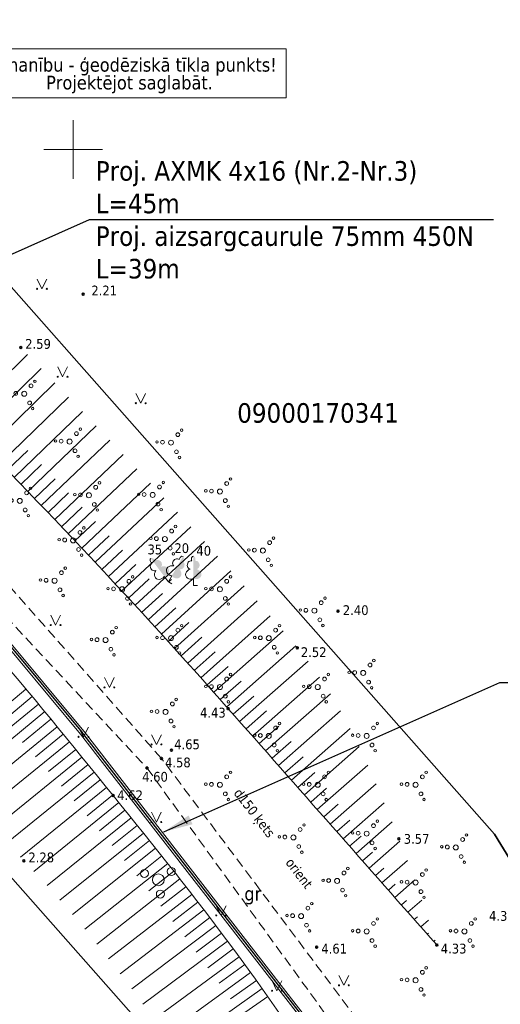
# Model space of a CAD drawing. Header units: metres. Extents: x 479801 to 960259, y 275948 to 557431.
# Tile 33 of 48: x 483397 to 483422, y 276106 to 276157. Entities that reach past the tile are written whole.
import ezdxf
from ezdxf.enums import TextEntityAlignment as Align

# ---------------------------------------------------------------- set-up
doc = ezdxf.new("R2010")
doc.units = ezdxf.units.M
doc.linetypes.add('ADTI_0', pattern=[2, 1, 1])
doc.linetypes.add('ADTI_2', pattern=[0.75, 0.5, -0.25])
for name, color, linetype, lineweight in [('APGR_SARK_####_####_#', 1, 'ADTI_0', 35), ('CELI_CMAL_####_####_#', 7, 'ADTI_2', 9), ('CELI_CSEG_####_TKST_#', 7, 'ADTI_0', 9), ('GEOD_ELEM_####_####_#', 7, 'ADTI_0', 35), ('Layer2', 141, 'Continuous', 13), ('RELJ_AATZ_####_TKST_#', 7, 'ADTI_0', 9), ('RELJ_ELEM_####_####_#', 7, 'ADTI_0', 35), ('RELJ_NOGA_####_####_#', 7, 'ADTI_0', 9), ('rob', 7, 'Continuous', 0), ('ROBZ_PROJ_####_TKST_#', 5, 'Continuous', 9), ('TERT_ELEM_####_####_#', 3, 'ADTI_0', 9), ('UDTK_VADP_UDEN_TKST_#', 120, 'ADTI_0', 9), ('vadi', 1, 'Continuous', 0)]:
    doc.layers.add(name, color=color, linetype=linetype, lineweight=lineweight)
doc.layers.add('ELEK_VADP_ZSPR_PROJ', color=7, linetype='ELEK_VADP_ZSPR_PROJ ---- W1 ---- W1 ---- W1 ----', lineweight=30, true_color=0x7c00a5)
doc.layers.add('TERT_DIAM_####_TKST_#', color=7, linetype='ADTI_0', lineweight=9, true_color=0x00e100)
doc.styles.get("Standard").update_dxf_attribs({"font": 'wromlats.shx'})
doc.styles.add('Tahoma_05_CB', font='tahoma.ttf', dxfattribs={"height": 0.5})
doc.styles.add('Tahoma_05_LB', font='tahoma.ttf', dxfattribs={"height": 0.5})
doc.styles.add('Tahoma_05_LT', font='tahoma.ttf', dxfattribs={"height": 0.5})
doc.styles.add('Tahoma_07_CC', font='tahoma.ttf', dxfattribs={"height": 0.7})
doc.styles.add('Tahoma_1_LB', font='tahoma.ttf', dxfattribs={"height": 1})
doc.linetypes.add('ELEK_VADP_ZSPR_PROJ ---- W1 ---- W1 ---- W1 ----', pattern='A,10,-1,["W1",Standard,S=0.7,R=0,X=-0.7,Y=-0.35],-1,0', length=12)
doc.dimstyles.new('ISO-25', dxfattribs={"dimtxt": 2.5, "dimasz": 2.5, "dimexe": 1.25, "dimexo": 0.625, "dimtad": 1, "dimtxsty": 'Standard', "dimcen": 2.5, "dimadec": 0, "dimazin": 0, "dimtfac": 1, "dimtmove": 0, "dimatfit": 3, "dimfxl": 1, "dimarcsym": 0})

# ---------------------------------------------------------------- blocks, each defined once
blk = doc.blocks.new('PKT')
at = {"layer": 'RELJ_ELEM_####_####_#', "color": 7, "linetype": 'Continuous', "lineweight": 35}
blk.add_circle((0, 0), 0.05, dxfattribs=at)
blk = doc.blocks.new('KRUMS1')
at = {"layer": 'TERT_ELEM_####_####_#', "color": 3, "linetype": 'Continuous', "lineweight": 9, "ltscale": 0.933333, "true_color": 0x00f000}
for centre, radius in [((-0.714, 0.324), 0.204), ((0.661, 0.425), 0.207), ((0, 0), 0.301), ((0.103, -0.728), 0.205)]:
    blk.add_circle(centre, radius, dxfattribs=at)
blk = doc.blocks.new('LAPUKO')
at = {"layer": 'TERT_ELEM_####_####_#', "linetype": 'Continuous', "lineweight": 9, "true_color": 0x00e100}
h = blk.add_hatch(color=92, dxfattribs=at)
edge = h.paths.add_edge_path()
edge.add_line((0, 1.5), (0, 0.347))
edge.add_ellipse((0.09, 0.593), major_axis=(-0.307, 0.095), ratio=0.814445, start_angle=87.7296, end_angle=270)
edge.add_ellipse((0.128, 1.055), major_axis=(0.039, -0.212), ratio=0.861323, start_angle=0, end_angle=180)
edge.add_line((0.09, 1.268), (0.089, 1.269))
edge.add_ellipse((0, 1.35), major_axis=(0, -0.15), ratio=0.707107, start_angle=57.0494, end_angle=179.7836)
at = {"layer": 'TERT_ELEM_####_####_#', "color": 92, "linetype": 'Continuous', "lineweight": 9, "true_color": 0x00e100}
for p, q in [((0, 0.347), (0, 0)), ((0, 0), (0.2, 0))]:
    blk.add_line(p, q, dxfattribs=at)
at = {"layer": 'TERT_ELEM_####_####_#', "color": 92, "linetype": 'Continuous', "lineweight": 9, "true_color": 0x00e100, "extrusion": (0, 0, -1)}
for centre, major_axis, ratio, start_param, end_param in [((-0.128, 1.055), (-0.039, -0.212), 0.861323, 0, 3.141593), ((0, 1.35), (0, -0.15), 0.707107, 0.995701, 3.137816)]:
    blk.add_ellipse(centre, major_axis=major_axis, ratio=ratio, start_param=start_param, end_param=end_param, dxfattribs=at)
at = {"layer": 'TERT_ELEM_####_####_#', "color": 92, "linetype": 'Continuous', "lineweight": 9, "true_color": 0x00e100}
blk.add_ellipse((-0.09, 0.593), major_axis=(0.307, 0.095), ratio=0.814445, start_param=1.570796, end_param=4.752015, dxfattribs=at)
blk = doc.blocks.new('GTINFO')
at = {"layer": 'GEOD_ELEM_####_####_#', "color": 2, "linetype": 'Continuous', "lineweight": 9, "true_color": 0xffff00}
blk.add_lwpolyline([(-15, 2.5), (1, 2.5), (1, 0), (-15, 0), (-15, 2.5)], close=True, dxfattribs=at)
at = {"layer": 'GEOD_ELEM_####_####_#', "color": 2, "linetype": 'Continuous', "lineweight": 9, "true_color": 0xffff00, "insert": (-7, 1.133), "char_height": 0.7, "attachment_point": 5, "line_spacing_factor": 0.78, "style": 'Tahoma_07_CC'}
blk.add_mtext('Uzmanību - ģeodēziskā tīkla punkts!\\PProjektējot saglabāt.', dxfattribs=at)
blk = doc.blocks.new('KRUMS_1')
at = {"layer": 'TERT_ELEM_####_####_#', "color": 3, "linetype": 'Continuous', "lineweight": 13, "ltscale": 0.933333, "true_color": 0x00f000}
for centre, radius in [((0.348, 0.408), 0.096), ((0.544, 0.639), 0.064), ((-0.718, 0.034), 0.064), ((-0.434, 0.021), 0.096), ((0, 0), 0.128), ((0.276, -0.467), 0.096), ((0.434, -0.756), 0.064)]:
    blk.add_circle(centre, radius, dxfattribs=at)
blk = doc.blocks.new('MAURS')
at = {"layer": 'TERT_ELEM_####_####_#', "color": 92, "linetype": 'Continuous', "lineweight": 9, "true_color": 0x00e100}
for p, q in [((-0.25, 0.5), (0, 0)), ((0, 0), (0.25, 0.5))]:
    blk.add_line(p, q, dxfattribs=at)
for centre, radius in [((-0.25, 0), 0.028), ((0.25, 0), 0.0263)]:
    blk.add_circle(centre, radius, dxfattribs=at)
blk = doc.blocks.new('KRUSTS')
at = {"layer": 'GEOD_ELEM_####_####_#', "color": 7, "linetype": 'Continuous', "lineweight": 9}
for p, q in [((0, 1.5), (0, 0)), ((-1.5, 0), (0, 0)), ((0, 0), (0, -1.5)), ((0, 0), (1.5, 0))]:
    blk.add_line(p, q, dxfattribs=at)

msp = doc.modelspace()

# ---------------------------------------------------------------- linework, layer by layer
at = {"layer": 'APGR_SARK_####_####_#'}
for points in [[(483514.21906, 276039.38801), (483509.46102, 276036.62137), (483479.78774, 276019.92067), (483421.53255, 276114.97655), (483394.89693, 276145.1528), (483381.929, 276155.434), (483312.74564, 276207.45583), (483272.863, 276228.124), (483283.479, 276233.951), (483302.04675, 276233.55658)], [(483309.66739, 276174.31501), (483311.85206, 276183.11445), (483369.70939, 276139.60912), (483381.08438, 276130.59084), (483405.39463, 276103.04907), (483489.58986, 275965.66643), (483488.64648, 275958.34382)]]:
    msp.add_lwpolyline(points, dxfattribs=at)
at = {"layer": 'CELI_CMAL_####_####_#'}
for points in [[(483435.20944, 276085.16424), (483431.9163, 276083.00293), (483431.04998, 276083.07087), (483430.10853, 276083.24785), (483429.52734, 276083.43464), (483427.38121, 276085.58673), (483426.50475, 276085.09974), (483416.75416, 276102.50871), (483404.51278, 276118.85129), (483390.9062, 276134.28912), (483376.69704, 276147.60631), (483361.11753, 276160.20133)], [(483360.05963, 276158.84455), (483365.76752, 276155.28591), (483375.80506, 276146.61587), (483389.9246, 276133.24799), (483403.77351, 276118.35756), (483415.71771, 276101.87403), (483435.50603, 276067.35119), (483446.1559, 276049.66597), (483447.58559, 276047.58232), (483456.4147, 276032.79137), (483456.62652, 276032.19003), (483462.87652, 276020.4839)]]:
    msp.add_lwpolyline(points, dxfattribs=at)
at = {"layer": 'ELEK_VADP_ZSPR_PROJ', "color": 230, "lineweight": 30, "ltscale": 0.7, "flags": 128}
msp.add_lwpolyline([(483393.02904, 276127.70754), (483393.16302, 276127.73876, 0.12178241), (483393.37686, 276127.84773), (483393.3902, 276127.85927, -0.41994646), (483394.10181, 276127.80114), (483400.45652, 276120.16586, -0.00850255), (483400.46717, 276120.15261), (483411.96164, 276105.34549, -0.03194853), (483411.99748, 276105.29267), (483416.39781, 276097.82296)], format="xyb", dxfattribs=at)
at = {"layer": 'Layer2', "ltscale": 0.7, "flags": 128}
for points in [[(483393.00408, 276127.81467), (483393.13806, 276127.84589, 0.12178241), (483393.30486, 276127.93088), (483393.31819, 276127.94243, -0.41994646), (483394.18635, 276127.87151), (483400.54106, 276120.23623, -0.00850255), (483400.55406, 276120.22006), (483412.04853, 276105.41294, -0.03194853), (483412.09226, 276105.3485), (483416.49259, 276097.87879)], [(483393.05401, 276127.60041), (483393.18798, 276127.63163, 0.12178241), (483393.44887, 276127.76457), (483393.4622, 276127.77611, -0.41994646), (483394.01726, 276127.73077), (483400.37197, 276120.0955, -0.00850255), (483400.38028, 276120.08516), (483411.87475, 276105.27804, -0.03194853), (483411.9027, 276105.23684), (483416.30303, 276097.76713)]]:
    msp.add_lwpolyline(points, format="xyb", dxfattribs=at)
at = {"layer": 'RELJ_NOGA_####_####_#'}
for p, q in [((483394.18789, 276136.08769), (483397.66194, 276139.51116)), ((483394.88917, 276135.37481), (483398.36119, 276138.78615)), ((483395.58863, 276134.66014), (483399.06482, 276138.05603)), ((483396.28641, 276133.94382), (483399.76735, 276137.32572)), ((483396.98242, 276133.22579), (483400.46877, 276136.59519)), ((483397.67661, 276132.506), (483401.16856, 276135.86392)), ((483398.36896, 276131.78443), (483401.86663, 276135.1318)), ((483396.63464, 276133.58502), (483397.67973, 276134.59768)), ((483399.05944, 276131.06109), (483402.56288, 276134.39872)), ((483397.32974, 276132.86612), (483398.37648, 276133.87517)), ((483399.74795, 276130.33586), (483403.26198, 276133.65872)), ((483398.02302, 276132.14544), (483399.07149, 276133.15123)), ((483400.43449, 276129.60877), (483403.95338, 276132.92284)), ((483398.71443, 276131.42298), (483399.76462, 276132.42573)), ((483401.11921, 276128.87997), (483404.64193, 276132.18501)), ((483399.40398, 276130.69875), (483400.45689, 276131.69749)), ((483401.80174, 276128.14911), (483405.33342, 276131.43929)), ((483400.09148, 276129.97256), (483401.14542, 276130.96916)), ((483402.4823, 276127.41641), (483406.02066, 276130.6921)), ((483400.77711, 276129.24461), (483401.83431, 276130.23648)), ((483403.16075, 276126.68177), (483406.70371, 276129.9433)), ((483401.46071, 276128.51475), (483402.51896, 276129.50403)), ((483403.83708, 276125.94517), (483407.38234, 276129.19248)), ((483402.14228, 276127.783), (483403.20286, 276128.76786)), ((483402.82179, 276127.04934), (483403.88408, 276128.02992)), ((483404.51114, 276125.2065), (483408.05816, 276128.43755)), ((483405.1831, 276124.46591), (483408.73319, 276127.67566)), ((483403.49918, 276126.31371), (483404.56249, 276127.29004)), ((483404.17444, 276125.57613), (483405.23964, 276126.54644)), ((483405.85282, 276123.7233), (483409.40154, 276126.91321)), ((483406.52017, 276122.97855), (483410.06491, 276126.14742)), ((483404.84739, 276124.83644), (483405.91214, 276125.8025)), ((483405.51825, 276124.09486), (483406.58325, 276125.0548)), ((483407.18522, 276122.23176), (483410.72623, 276125.37449)), ((483407.84807, 276121.483), (483411.38029, 276124.60016)), ((483406.18684, 276123.35123), (483407.25076, 276124.30529)), ((483406.85305, 276122.60547), (483407.91593, 276123.55235)), ((483408.50938, 276120.73289), (483412.00848, 276123.81728)), ((483409.17063, 276119.98272), (483412.59601, 276123.00213)), ((483407.51701, 276121.8577), (483408.57834, 276122.79645)), ((483397.90852, 276122.0135), (483392.85913, 276117.80453)), ((483397.58817, 276122.39739), (483396.05405, 276121.11264)), ((483408.17875, 276121.10797), (483409.2352, 276122.03921)), ((483409.83188, 276119.23256), (483413.14747, 276122.15519)), ((483398.22788, 276121.62878), (483396.72906, 276120.39019)), ((483398.5463, 276121.24328), (483393.61444, 276117.18365)), ((483408.84, 276120.3578), (483409.88009, 276121.27462)), ((483410.49314, 276118.4824), (483413.66619, 276121.27938)), ((483399.18091, 276120.47045), (483394.3741, 276116.54078)), ((483398.86395, 276120.85715), (483397.40335, 276119.65919)), ((483409.50126, 276119.60764), (483410.5137, 276120.50009)), ((483399.49727, 276120.08326), (483398.07331, 276118.92245)), ((483411.15439, 276117.73224), (483414.1556, 276120.37774)), ((483399.81312, 276119.69566), (483395.12491, 276115.88301)), ((483410.16251, 276118.85748), (483411.13698, 276119.71645)), ((483411.81565, 276116.98207), (483414.61946, 276119.45358)), ((483400.12856, 276119.30771), (483398.73891, 276118.17975)), ((483400.44367, 276118.9195), (483395.86787, 276115.20537)), ((483400.75845, 276118.53103), (483399.4003, 276117.43055)), ((483410.82376, 276118.10732), (483411.75094, 276118.92461)), ((483412.4769, 276116.23191), (483415.06167, 276118.51034)), ((483401.07323, 276118.14255), (483396.59352, 276114.51274)), ((483411.48502, 276117.35716), (483412.35666, 276118.12549)), ((483401.388, 276117.75407), (483400.05682, 276116.67544)), ((483413.13815, 276115.48175), (483415.48637, 276117.55166)), ((483401.70278, 276117.36559), (483397.3026, 276113.80021)), ((483402.01756, 276116.97711), (483400.70709, 276115.91527)), ((483412.14627, 276116.60699), (483412.95531, 276117.32015)), ((483402.33231, 276116.58862), (483397.9922, 276113.07238)), ((483412.80753, 276115.85683), (483413.54806, 276116.50959)), ((483413.79941, 276114.73159), (483415.89762, 276116.58112)), ((483402.64687, 276116.19996), (483401.35082, 276115.15313)), ((483402.96104, 276115.81099), (483398.66378, 276112.34005)), ((483403.27478, 276115.42168), (483401.99003, 276114.38721)), ((483413.46878, 276115.10667), (483414.13617, 276115.69496)), ((483414.46066, 276113.98143), (483416.29997, 276115.60275)), ((483403.58793, 276115.03188), (483399.3174, 276111.6051)), ((483403.9007, 276114.64179), (483402.62238, 276113.61959)), ((483414.13003, 276114.35651), (483414.72091, 276114.87735)), ((483415.12191, 276113.23126), (483416.69795, 276114.62051)), ((483404.21272, 276114.25109), (483399.96009, 276110.86064)), ((483414.79129, 276113.60634), (483415.30367, 276114.058)), ((483404.83467, 276113.46804), (483400.58891, 276110.11114)), ((483404.52406, 276113.85986), (483403.24982, 276112.84771)), ((483415.78317, 276112.4811), (483417.09251, 276113.63526)), ((483405.1446, 276113.07569), (483403.87116, 276112.07292)), ((483415.45254, 276112.85618), (483415.88572, 276113.23802)), ((483405.4536, 276112.68259), (483401.20965, 276109.35107)), ((483416.11379, 276112.10602), (483416.46464, 276112.41529)), ((483416.44442, 276111.73094), (483417.46572, 276112.63119)), ((483406.06868, 276111.89413), (483401.81312, 276108.59225)), ((483405.76164, 276112.28875), (483404.48618, 276111.29483)), ((483406.3747, 276111.49872), (483405.09617, 276110.51151)), ((483416.77505, 276111.35586), (483417.03432, 276111.5844)), ((483417.10567, 276110.98078), (483417.81182, 276111.60323)), ((483406.67961, 276111.10245), (483402.40949, 276107.82324)), ((483406.98335, 276110.70528), (483405.69919, 276109.72513)), ((483417.4363, 276110.60569), (483417.60072, 276110.75062)), ((483417.76693, 276110.23061), (483418.15688, 276110.57434)), ((483407.28598, 276110.30727), (483402.99015, 276107.05639)), ((483407.58723, 276109.90821), (483406.29402, 276108.93718)), ((483418.09756, 276109.85553), (483418.16711, 276109.91684)), ((483407.88707, 276109.50809), (483403.56636, 276106.27759)), ((483418.42818, 276109.48045), (483418.50193, 276109.54546)), ((483408.18547, 276109.1069), (483406.88379, 276108.14266)), ((483408.48248, 276108.70467), (483404.13103, 276105.49764)), ((483409.07158, 276107.89661), (483404.684, 276104.71807)), ((483408.77778, 276108.30119), (483407.46584, 276107.34497)), ((483409.36363, 276107.49077), (483408.03978, 276106.5444)), ((483409.65387, 276107.08364), (483405.2248, 276103.94043)), ((483409.94237, 276106.67527), (483408.60861, 276105.73603))]:
    msp.add_line(p, q, dxfattribs=at)
for points, knots in [([(483366.33102, 276159.25028), (483367.42601, 276159.11085), (483368.52101, 276158.97143), (483369.616, 276158.832), (483371.18508, 276158.63221), (483372.31895, 276157.14447), (483373.37608, 276155.93732), (483374.38445, 276154.78585), (483375.15422, 276153.48916), (483376.18, 276152.384), (483376.95746, 276151.54637), (483377.74426, 276150.71494), (483378.57489, 276149.92763), (483383.41382, 276145.34105), (483388.88013, 276141.45088), (483393.5692, 276136.71411), (483398.49586, 276131.73732), (483403.29961, 276126.64312), (483407.92803, 276121.3924), (483411.47949, 276117.36343), (483415.03094, 276113.33446), (483418.5824, 276109.3055)], [0, 0, 0, 0, 0.04529469, 0.04529469, 0.04529469, 0.11020011, 0.11020011, 0.11020011, 0.17211184, 0.17211184, 0.17211184, 0.21903602, 0.21903602, 0.21903602, 0.4923996, 0.4923996, 0.4923996, 0.77961496, 0.77961496, 0.77961496, 1, 1, 1, 1]), ([(483446.55615, 276032.00034), (483446.91636, 276032.04833), (483447.27656, 276032.09632), (483447.63677, 276032.14431), (483448.22909, 276032.22323), (483448.83456, 276032.20589), (483449.42908, 276032.10851), (483449.63263, 276032.07517), (483449.83113, 276032.00416), (483450.00331, 276031.89179), (483450.38498, 276031.6427), (483450.75637, 276031.38708), (483451.1348, 276031.13629), (483451.38748, 276030.96884), (483451.64026, 276030.80007), (483451.89646, 276030.64119), (483452.04618, 276030.54834), (483452.25185, 276030.65805), (483452.42045, 276030.72653), (483452.56011, 276030.78325), (483452.69033, 276030.83256), (483452.79933, 276030.94981), (483452.93703, 276031.09793), (483453.0088, 276031.25949), (483453.05851, 276031.44123), (483453.18976, 276031.92104), (483453.26259, 276032.40143), (483453.31065, 276032.88619), (483453.32516, 276033.03251), (483453.36972, 276033.19346), (483453.30152, 276033.32884), (483452.53855, 276034.8433), (483451.68563, 276036.2082), (483450.84149, 276037.62742), (483448.66951, 276041.27908), (483446.48288, 276044.92024), (483444.31982, 276048.57556), (483440.83347, 276054.46708), (483437.61188, 276060.5146), (483434.10984, 276066.39753), (483432.76907, 276068.64983), (483431.01658, 276070.63602), (483429.63729, 276072.86532), (483427.46297, 276076.37964), (483425.37901, 276079.9488), (483423.30915, 276083.52472), (483420.0176, 276089.21123), (483417.11107, 276095.10345), (483413.76766, 276100.77461), (483410.37855, 276106.52326), (483406.25393, 276111.75469), (483402.03794, 276116.95195), (483397.7967, 276122.18035), (483393.61602, 276127.46893), (483388.56028, 276131.86649), (483383.6895, 276136.10315), (483378.81873, 276140.33981), (483373.94795, 276144.57647)], [0, 0, 0, 0, 0.00742313, 0.00742313, 0.00742313, 0.01962971, 0.01962971, 0.01962971, 0.023809, 0.023809, 0.023809, 0.03307309, 0.03307309, 0.03307309, 0.03925875, 0.03925875, 0.03925875, 0.04287371, 0.04287371, 0.04287371, 0.04586821, 0.04586821, 0.04586821, 0.04965128, 0.04965128, 0.04965128, 0.05963893, 0.05963893, 0.05963893, 0.06265369, 0.06265369, 0.06265369, 0.09637772, 0.09637772, 0.09637772, 0.18314975, 0.18314975, 0.18314975, 0.32300614, 0.32300614, 0.32300614, 0.37655076, 0.37655076, 0.37655076, 0.46095939, 0.46095939, 0.46095939, 0.59518814, 0.59518814, 0.59518814, 0.7312513, 0.7312513, 0.7312513, 0.86812955, 0.86812955, 0.86812955, 1, 1, 1, 1])]:
    msp.add_open_spline(points, degree=3, knots=knots, dxfattribs=at)

# ---------------------------------------------------------------- block references
at = {"layer": 'GEOD_ELEM_####_####_#', "color": 30, "linetype": 'Continuous', "lineweight": 9, "ltscale": 0.7, "true_color": 0xff8c00}
msp.add_blockref('GTINFO', (483409.87796, 276152.63933), dxfattribs=at)
at = {"layer": 'GEOD_ELEM_####_####_#', "color": 7, "linetype": 'Continuous', "lineweight": 9, "ltscale": 0.7, "true_color": 0xffffff}
msp.add_blockref('KRUSTS', (483400, 276150), dxfattribs=at)
at = {"layer": 'RELJ_ELEM_####_####_#', "color": 7, "linetype": 'Continuous', "lineweight": 20, "ltscale": 0.7, "true_color": 0xffffff}
for p in [(483400.51087, 276142.59877), (483397.31847, 276139.86719), (483413.53573, 276126.37723), (483411.45672, 276124.50912), (483407.92803, 276121.3924), (483405.02368, 276119.27531), (483404.51278, 276118.85129), (483403.77351, 276118.35756), (483402.03794, 276116.95195), (483416.64862, 276114.74257), (483397.48111, 276113.6146), (483412.44441, 276109.19547), (483418.5824, 276109.3055)]:
    msp.add_blockref('PKT', p, dxfattribs=at)
at = {"layer": 'TERT_ELEM_####_####_#', "color": 92, "linetype": 'Continuous', "lineweight": 9, "ltscale": 0.7, "true_color": 0x00e100}
for name, p in [('MAURS', (483398.40433, 276142.8671)), ('MAURS', (483399.45952, 276138.37079)), ('MAURS', (483403.45458, 276137.0178)), ('LAPUKO', (483406.14721, 276127.68986)), ('MAURS', (483399.10219, 276125.66786)), ('MAURS', (483401.85143, 276122.48176)), ('MAURS', (483400.52678, 276119.95147)), ('MAURS', (483404.25617, 276119.56181)), ('MAURS', (483404.25167, 276115.59521)), ('MAURS', (483407.56157, 276110.81649)), ('MAURS', (483410.41635, 276106.96631)), ('MAURS', (483413.83459, 276107.24242))]:
    msp.add_blockref(name, p, dxfattribs=at)
at = {"layer": 'TERT_ELEM_####_####_#', "color": 3, "linetype": 'Continuous', "lineweight": 9, "ltscale": 0.933333, "true_color": 0x00f000}
for name, p in [('KRUMS_1', (483397.5, 276137.5)), ('KRUMS_1', (483399.81871, 276135.05309)), ('KRUMS_1', (483405, 276135)), ('KRUMS_1', (483407.5, 276132.5)), ('KRUMS_1', (483397.27233, 276132.02327)), ('KRUMS_1', (483400.80405, 276132.30735)), ('KRUMS_1', (483404.06264, 276132.32526)), ('KRUMS_1', (483400, 276130)), ('KRUMS_1', (483404.68551, 276130.07008)), ('KRUMS_1', (483409.6942, 276129.47803)), ('KRUMS_1', (483399.05062, 276127.93897)), ('KRUMS_1', (483402.5, 276127.5)), ('KRUMS_1', (483407.5, 276127.5)), ('KRUMS_1', (483412.3304, 276126.40491)), ('KRUMS_1', (483401.65358, 276124.90099)), ('KRUMS_1', (483405, 276125)), ('KRUMS_1', (483410, 276125)), ('KRUMS_1', (483414.82423, 276123.21921)), ('KRUMS_1', (483407.5, 276122.5)), ('KRUMS_1', (483412.5, 276122.5)), ('KRUMS_1', (483404.72192, 276121.22715)), ('KRUMS_1', (483410, 276120)), ('KRUMS_1', (483415, 276120)), ('KRUMS_1', (483407.5, 276117.5)), ('KRUMS_1', (483412.5, 276117.5)), ('KRUMS_1', (483417.5, 276117.5)), ('KRUMS_1', (483411.25499, 276114.80597)), ('KRUMS_1', (483415, 276115)), ('KRUMS_1', (483419.55582, 276114.29519)), ('KRUMS1', (483404.35279, 276112.63993)), ('KRUMS_1', (483413.49206, 276112.58047)), ('KRUMS_1', (483417.5, 276112.5)), ('KRUMS_1', (483411.64977, 276110.78209)), ('KRUMS_1', (483415, 276110)), ('KRUMS_1', (483420, 276110)), ('KRUMS_1', (483417.5, 276107.5))]:
    msp.add_blockref(name, p, dxfattribs=at)
at = {"layer": 'TERT_ELEM_####_####_#', "color": 92, "linetype": 'Continuous', "lineweight": 9, "ltscale": 0.7, "true_color": 0x00e100}
for rotation in [36.76922705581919, 330.02881396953]:
    msp.add_blockref('LAPUKO', (483404.8659, 276127.88078), dxfattribs=dict(at, rotation=rotation))

# ---------------------------------------------------------------- texts
at = {"layer": 'CELI_CSEG_####_TKST_#', "style": 'Tahoma_07_CC'}
msp.add_text('gr', height=0.7, dxfattribs=at).set_placement((483409.18094, 276111.92676), align=Align.MIDDLE_CENTER)
at = {"layer": 'RELJ_AATZ_####_TKST_#', "style": 'Tahoma_05_LT'}
for s, p in [('2.21', (483400.92892, 276143.03151)), ('2.59', (483397.54912, 276140.29992)), ('2.40', (483413.78285, 276126.68221)), ('2.52', (483411.63795, 276124.53385)), ('4.43', (483406.48296, 276121.4395)), ('4.65', (483405.16372, 276119.81932)), ('4.58', (483404.694, 276118.89251)), ('4.60', (483403.52639, 276118.15827)), ('4.62', (483402.25212, 276117.21571)), ('3.57', (483416.89574, 276114.9816)), ('2.28', (483397.71176, 276114.03498)), ('4.33', (483421.25413, 276111.04185)), ('4.61', (483412.6833, 276109.36857)), ('4.33', (483418.78834, 276109.37144))]:
    msp.add_text(s, height=0.5, dxfattribs=at).set_placement(p, align=Align.TOP_LEFT)
at = {"layer": 'rob', "color": 230, "linetype": 'Continuous', "insert": (483401.15342, 276146.3893), "char_height": 1, "width": 87.3168193, "attachment_point": 4}
msp.add_mtext('{\\fTahoma|b0|i0|c186|p0;Proj. AXMK 4x16 (Nr.2-Nr.3)\\PL=45m\\PProj. aizsargcaurule 75mm 450N\\PL=39m}', dxfattribs=at)
at = {"layer": 'ROBZ_PROJ_####_TKST_#', "style": 'Tahoma_1_LB'}
msp.add_text('09000170341', height=1, dxfattribs=at).set_placement((483408.38369, 276136.02001))
at = {"layer": 'TERT_DIAM_####_TKST_#', "style": 'Tahoma_05_LB'}
for s, p in [('35', (483403.79983, 276129.28665)), ('20', (483405.1739, 276129.35383)), ('40', (483406.29733, 276129.21947))]:
    msp.add_text(s, height=0.5, dxfattribs=at).set_placement(p)
at = {"layer": 'UDTK_VADP_UDEN_TKST_#', "style": 'Tahoma_05_CB'}
for s, p in [('d150 ķets', (483409.07028, 276115.90791)), ('orient', (483411.35483, 276112.82376))]:
    msp.add_text(s, height=0.5, rotation=307.57141, dxfattribs=at).set_placement(p, align=Align.CENTER)

# ---------------------------------------------------------------- leaders
at = {"layer": 'vadi', "color": 230, "linetype": 'Continuous', "lineweight": 0}
for points in [[(483382.89353, 276138.42566), (483400.82884, 276146.41082), (483421.48178, 276146.41197)], [(483404.6291, 276115.09499), (483421.80802, 276122.73875), (483442.46096, 276122.73991)]]:
    msp.add_leader(points, dimstyle='ISO-25', override={"dimasz": 1.5, "dimtad": 0}, dxfattribs=at)

doc.saveas('drawing.dxf')
